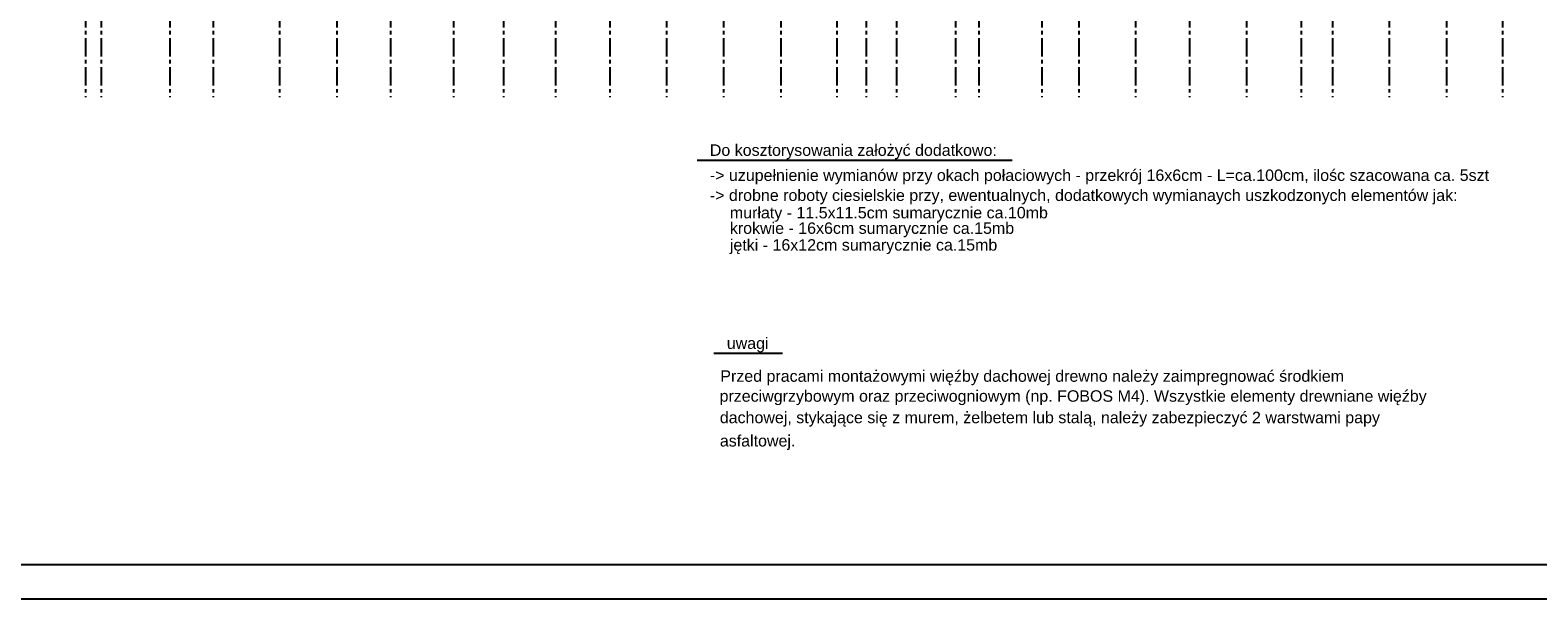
# Model space of a CAD drawing. Header units: millimetres. Extents: x 215282 to 249074, y 9058 to 27069.
# Tile 11 of 51: x 231500 to 234134, y 10717 to 11713. Entities that reach past the tile are written whole.
import ezdxf

# ---------------------------------------------------------------- set-up
doc = ezdxf.new("R2010")
doc.units = ezdxf.units.MM
doc.linetypes.add('CENTER', pattern=[50.8, 31.75, -6.35, 6.35, -6.35])
doc.layers.add('01-HM_podstawowa', color=8, linetype='Continuous')
doc.layers.add('02-HM_osie', color=8, linetype='CENTER')
doc.styles.add('ARIAL', font='arial.ttf')

# ---------------------------------------------------------------- blocks, each defined once
blk = doc.blocks.new('rokwie')
at = {"layer": '02-HM_osie'}
for p, q in [((222826.04, 20206.24), (222826.04, 18680.48)), ((222853.04, 20206.24), (222853.04, 18680.48)), ((222973.04, 20206.24), (222973.04, 18680.48)), ((223049.04, 20206.24), (223049.04, 18680.48)), ((223165.04, 20206.24), (223165.04, 18680.48)), ((223265.04, 20206.24), (223265.04, 18680.48)), ((223359.04, 20206.24), (223359.04, 18680.48)), ((223469.04, 20206.24), (223469.04, 18680.48)), ((223556.04, 20206.24), (223556.04, 18680.48)), ((223647.04, 20206.24), (223647.04, 18680.48)), ((223742.04, 20206.24), (223742.04, 18680.48)), ((223841.04, 20206.24), (223841.04, 18680.48)), ((223941.04, 20206.24), (223941.04, 18680.48)), ((224041.04, 20206.24), (224041.04, 18680.48)), ((224139.04, 20206.24), (224139.04, 18680.48)), ((224190.04, 20206.24), (224190.04, 18680.48)), ((224243.04, 20206.24), (224243.04, 18680.48)), ((224346.04, 20206.24), (224346.04, 18680.48)), ((224387.04, 20206.24), (224387.04, 18680.48)), ((224497.04, 20206.24), (224497.04, 18680.48)), ((224562.04, 20206.24), (224562.04, 18680.48)), ((224661.04, 20206.24), (224661.04, 18680.48)), ((224755.04, 20206.24), (224755.04, 18680.48)), ((224855.04, 20206.24), (224855.04, 18680.48)), ((224950.04, 20206.24), (224950.04, 18680.48)), ((225005.04, 20206.24), (225005.04, 18680.48)), ((225104.04, 20206.24), (225104.04, 18680.48)), ((225204.04, 20206.24), (225204.04, 18680.48)), ((225302.04, 20206.24), (225302.04, 18680.48))]:
    blk.add_line(p, q, dxfattribs=at)

msp = doc.modelspace()

# ---------------------------------------------------------------- linework, layer by layer
at = {"layer": '01-HM_podstawowa', "ltscale": 3}
for p, q in [((232664.98, 11484.91), (233215.5, 11484.91)), ((232694.6, 11147.06), (232814.38, 11147.06))]:
    msp.add_line(p, q, dxfattribs=at)
for points in [[(229482.37, 10717.25), (235482.37, 10717.25), (235482.37, 13687.25), (229482.37, 13687.25)], [(229732.37, 10777.25), (235422.37, 10777.25), (235422.37, 13627.25), (229732.37, 13627.25)]]:
    msp.add_lwpolyline(points, close=True, dxfattribs=at)

# ---------------------------------------------------------------- block references
at = {"layer": '01-HM_podstawowa', "color": 1, "ltscale": 3}
msp.add_blockref('rokwie', (8770.51, -7085.51), dxfattribs=at)

# ---------------------------------------------------------------- texts
at = {"layer": '01-HM_podstawowa', "ltscale": 3, "style": 'ARIAL'}
for s, p in [('Do kosztorysowania założyć dodatkowo:', (232687.4, 11492.5)), ('-> uzupełnienie wymianów przy okach połaciowych - przekrój 16x6cm - L=ca.100cm, ilośc szacowana ca. 5szt', (232687.4, 11448.62)), ('-> drobne roboty ciesielskie przy, ewentualnych, dodatkowych wymianaych uszkodzonych elementów jak:', (232687.4, 11413.61)), ('murłaty - 11.5x11.5cm sumarycznie ca.10mb', (232722.4, 11383.12)), ('krokwie - 16x6cm sumarycznie ca.15mb', (232722.4, 11356.02)), ('jętki - 16x12cm sumarycznie ca.15mb', (232722.4, 11326.67)), ('uwagi', (232717.02, 11154.65)), ('Przed pracami montażowymi więźby dachowej drewno należy zaimpregnować środkiem', (232705.72, 11097.15)), ('przeciwgrzybowym oraz przeciwogniowym (np. FOBOS M4). Wszystkie elementy drewniane więźby', (232704.38, 11062.28)), ('dachowej, stykające się z murem, żelbetem lub stalą, należy zabezpieczyć 2 warstwami papy', (232704.83, 11024.71)), ('asfaltowej.', (232704.91, 10983.92))]:
    msp.add_text(s, height=20, dxfattribs=at).set_placement(p)

doc.saveas('drawing.dxf')
